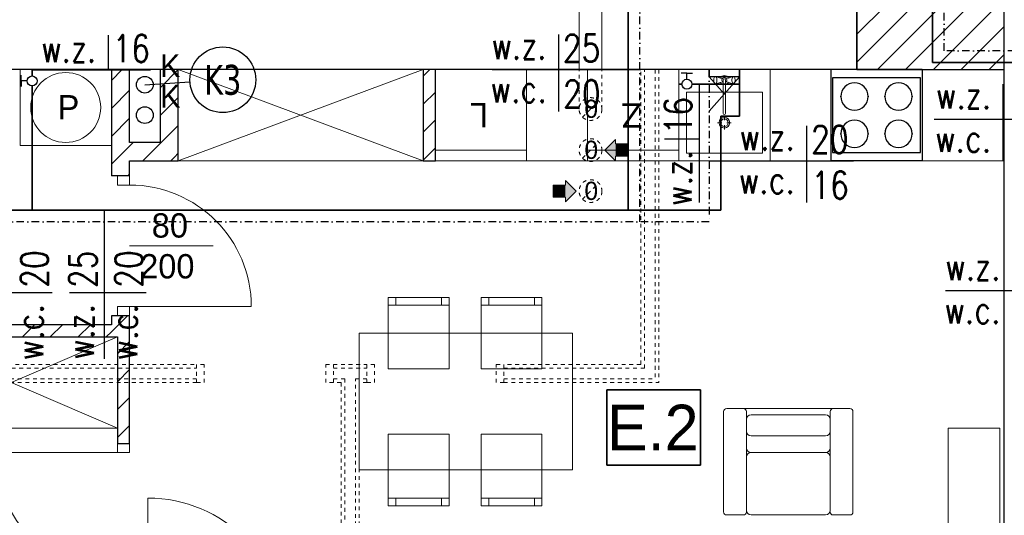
# Model space of a CAD drawing. Extents: x -220312 to -8310, y -91840 to 81907.
# Tile 39 of 128: x -179275 to -172802, y -6879 to -3617. Entities that reach past the tile are written whole.
import ezdxf
from ezdxf.enums import TextEntityAlignment as Align

# ---------------------------------------------------------------- set-up
doc = ezdxf.new("R2010")
doc.units = 0
doc.header["$MEASUREMENT"] = 0
doc.set_wipeout_variables(frame=1)
doc.linetypes.add('DASHDOT', pattern=[1, 0.5, -0.25, 0, -0.25])
doc.linetypes.add('Hidden Line', pattern=[50, 25, -25])
for name, color, linetype in [('#armatura', 7, 'Continuous'), ('#kan_san-op', 34, 'Continuous'), ('BATERIA', 3, 'Continuous'), ('srednice', 3, 'Continuous')]:
    doc.layers.add(name, color=color, linetype=linetype)
for name, color, linetype, lineweight, true_color in [('Arch drzwi_Nr_Pióra__4', 7, 'Continuous', 9, 0x029e21), ('Arch okna_Nr_Pióra__4', 7, 'Continuous', 9, 0x029e21), ('Arch wyposarzenie_Nr_Pióra__9', 7, 'Continuous', 13, 0x3dad99), ('Arch wyposazenie_Nr_Pióra__9', 7, 'Continuous', 13, 0x3dad99)]:
    doc.layers.add(name, color=color, linetype=linetype, lineweight=lineweight, true_color=true_color)
for name, color, linetype, lineweight in [('Arch IS_Nr_Pióra__52', 34, 'Continuous', 25), ('Arch kominy_Nr_Pióra__1', 7, 'Continuous', 25), ('Arch kominy_Nr_Pióra__10', 134, 'Continuous', 18), ('Arch kominy_Nr_Pióra__21', 7, 'Continuous', 9), ('Arch opisy_Nr_Pióra__21', 7, 'Continuous', 9), ('Arch wyposazenie_Nr_Pióra__100', 2, 'Continuous', 25), ('Arch ściany nośne_Nr_Pióra__21', 7, 'Continuous', 9), ('Arch ściany nośne_Nr_Pióra__27', 7, 'Continuous', 30), ('Drzwi ArchiCAD_Nr_Pióra__27', 7, 'Continuous', 30), ('Drzwi ArchiCAD_Nr_Pióra__5', 7, 'Continuous', 13), ('INWENT OPISY_Nr_Pióra__52', 34, 'Continuous', 25), ('INWENT. DRZWI_Nr_Pióra__101', 8, 'Continuous', 13), ('INWENT.ŚCIANY_Nr_Pióra__1', 7, 'Continuous', 25), ('INWENT.ŚCIANY_Nr_Pióra__101', 8, 'Continuous', 13), ('IS_Ciepła_woda', 1, 'DASHDOT', 30), ('PODKŁAD', 252, 'Continuous', 35), ('woda zimna', 5, 'Continuous', 35)]:
    doc.layers.add(name, color=color, linetype=linetype, lineweight=lineweight)
doc.styles.add('GENERATED_STYLE_4', font='txt')
doc.styles.add('GENERATED_STYLE_6', font='txt')
doc.styles.add('GLOWNE', font='verdana.ttf')
doc.styles.add('ROMANS', font='romans.shx', dxfattribs={"width": 0.85, "height": 0.11})
pattern_1 = [(45, (0, 0), (-91.92388, 91.92388), [])]

# ---------------------------------------------------------------- blocks, each defined once
blk = doc.blocks.new('parter')
at = {"layer": 'Arch ściany nośne_Nr_Pióra__21', "linetype": 'Continuous'}
h = blk.add_hatch(dxfattribs=at)
h.set_pattern_fill('Common_Brick', color=252, style=0, pattern_type=2)
h.set_pattern_definition(pattern_1)
h.paths.add_polyline_path([(-173772.4, -3945.1), (-172802.4, -3945.1), (-172802.4, -3525.1), (-173772.4, -3525.1)], flags=0)
h = blk.add_hatch(dxfattribs=at)
h.set_pattern_fill('Common_Brick', color=252, style=0, pattern_type=2)
h.set_pattern_definition(pattern_1)
h.paths.add_polyline_path([(-178552.4, -4425.1), (-178552.4, -3945.1), (-178672.4, -3945.1), (-178672.4, -4545.1)], flags=0)
h = blk.add_hatch(dxfattribs=at)
h.set_pattern_fill('Common_Brick', color=252, style=0, pattern_type=2)
h.set_pattern_definition(pattern_1)
h.paths.add_polyline_path([(-178232.4, -4545.1), (-178232.4, -3945.1), (-178352.4, -3945.1), (-178352.4, -4425.1)], flags=0)
h = blk.add_hatch(dxfattribs=at)
h.set_pattern_fill('Common_Brick', color=252, style=0, pattern_type=2)
h.set_pattern_definition(pattern_1)
h.paths.add_polyline_path([(-176542.4, -4545.1), (-176542.4, -3945.1), (-176622.4, -3945.1), (-176622.4, -4545.1)], flags=0)
h = blk.add_hatch(dxfattribs=at)
h.set_pattern_fill('Common_Brick', color=252, style=0, pattern_type=2)
h.set_pattern_definition(pattern_1)
h.paths.add_polyline_path([(-178672.4, -4545.1), (-178232.4, -4545.1), (-178352.4, -4425.1), (-178552.4, -4425.1)], flags=0)
h = blk.add_hatch(dxfattribs=at)
h.set_pattern_fill('Common_Brick', color=252, style=0, pattern_type=2)
h.set_pattern_definition(pattern_1)
h.paths.add_polyline_path([(-178552.4, -4545.1), (-178672.4, -4545.1), (-178672.4, -4645.1), (-178632.4, -4645.1), (-178552.4, -4645.1)], flags=0)
h = blk.add_hatch(dxfattribs=at)
h.set_pattern_fill('Common_Brick', color=252, style=0, pattern_type=2)
h.set_pattern_definition(pattern_1)
h.paths.add_polyline_path([(-178672.4, -5705.1), (-178552.4, -5705.1), (-178552.4, -5565.1), (-178632.4, -5565.1), (-178672.4, -5565.1)], flags=0)
h = blk.add_hatch(dxfattribs=at)
h.set_pattern_fill('Common_Brick', color=252, style=0, pattern_type=2)
h.set_pattern_definition(pattern_1)
h.paths.add_polyline_path([(-178672.4, -5625.1), (-181422.4, -5625.1), (-181422.4, -5705.1), (-178672.4, -5705.1)], flags=0)
h = blk.add_hatch(dxfattribs=at)
h.set_pattern_fill('Common_Brick', color=252, style=0, pattern_type=2)
h.set_pattern_definition(pattern_1)
h.paths.add_polyline_path([(-178552.4, -5705.1), (-178632.4, -5705.1), (-178632.4, -6405.1), (-178552.4, -6405.1)], flags=0)
at = {"color": 252}
for p, q in [((-175414.8, -6547.6), (-175414.8, -6053.5)), ((-175414.8, -6053.5), (-174799.3, -6053.5)), ((-174799.3, -6053.5), (-174799.3, -6547.6)), ((-174799.3, -6547.6), (-175414.8, -6547.6))]:
    blk.add_line(p, q, dxfattribs=at)
at = {"layer": 'Arch IS_Nr_Pióra__52', "color": 252, "linetype": 'Continuous'}
for centre in [(-178452.4, -4045.1), (-178452.4, -4245.1)]:
    blk.add_circle(centre, 55, dxfattribs=at)
at = {"layer": 'Arch kominy_Nr_Pióra__1', "color": 252, "linetype": 'Continuous'}
for points in [[(-175357.4, -4545.1), (-175427.4, -4475.1), (-175357.4, -4405.1)], [(-175277.4, -4515.1), (-175357.4, -4435.1), (-175277.4, -4435.1)], [(-175357.4, -4515.1), (-175357.4, -4435.1), (-175277.4, -4515.1)], [(-175687.4, -4785.1), (-175767.4, -4705.1), (-175687.4, -4705.1)], [(-175767.4, -4785.1), (-175767.4, -4705.1), (-175687.4, -4785.1)], [(-175687.4, -4815.1), (-175687.4, -4675.1), (-175617.4, -4745.1)]]:
    blk.add_solid(points, dxfattribs=at)
at = {"layer": 'Arch kominy_Nr_Pióra__21', "color": 252, "linetype": 'Continuous'}
for p, q in [((-175597.4, -3945.1), (-175597.4, -3525.1)), ((-175447.4, -3945.1), (-175447.4, -3525.1)), ((-175427.4, -4475.1), (-175357.4, -4405.1)), ((-175357.4, -4435.1), (-175357.4, -4405.1)), ((-175277.4, -4435.1), (-175357.4, -4435.1)), ((-175277.4, -4515.1), (-175277.4, -4435.1)), ((-175357.4, -4545.1), (-175427.4, -4475.1)), ((-175277.4, -4515.1), (-175357.4, -4515.1)), ((-175357.4, -4515.1), (-175357.4, -4545.1)), ((-175767.4, -4705.1), (-175687.4, -4705.1)), ((-175767.4, -4785.1), (-175767.4, -4705.1)), ((-175617.4, -4745.1), (-175687.4, -4675.1)), ((-175687.4, -4705.1), (-175687.4, -4675.1)), ((-175767.4, -4785.1), (-175687.4, -4785.1)), ((-175687.4, -4815.1), (-175617.4, -4745.1)), ((-175687.4, -4785.1), (-175687.4, -4815.1))]:
    blk.add_line(p, q, dxfattribs=at)
at = {"layer": 'Arch kominy_Nr_Pióra__21', "color": 252, "linetype": 'Hidden Line'}
for p, q in [((-175597.4, -4205.1), (-175597.4, -3945.1)), ((-175447.4, -4205.1), (-175447.4, -3945.1)), ((-175575.4, -4258.2), (-175469.3, -4152.1)), ((-175575.4, -4528.2), (-175469.3, -4422.1)), ((-175575.4, -4798.2), (-175469.3, -4692.1))]:
    blk.add_line(p, q, dxfattribs=at)
for centre in [(-175522.4, -4205.1), (-175522.4, -4475.1), (-175522.4, -4745.1)]:
    blk.add_circle(centre, 75, dxfattribs=at)
at = {"layer": 'Arch okna_Nr_Pióra__4', "color": 252, "linetype": 'Continuous'}
blk.add_line((-178002.4, -5105.1), (-178552.4, -5105.1), dxfattribs=at)
at = {"layer": 'Arch opisy_Nr_Pióra__21', "color": 252, "linetype": 'Continuous'}
for p, q in [((-175414.8, -6547.6), (-175414.8, -6053.5)), ((-175414.8, -6053.5), (-174799.3, -6053.5)), ((-174799.3, -6053.5), (-174799.3, -6547.6)), ((-174799.3, -6547.6), (-175414.8, -6547.6))]:
    blk.add_line(p, q, dxfattribs=at)
at = {"layer": 'Arch wyposarzenie_Nr_Pióra__9', "color": 252, "linetype": 'Continuous'}
for p, q in [((-174711.5, -4005.1), (-174712.3, -4011.7)), ((-174712.3, -4011.7), (-174712.3, -4018.6)), ((-174710, -3999.8), (-174711.5, -4005.1)), ((-174707.9, -3996.4), (-174710, -3999.8)), ((-174702.8, -3992.6), (-174707.9, -3996.4)), ((-174700, -3991.1), (-174702.8, -3992.6)), ((-174662.5, -4003.1), (-174700, -3991.1)), ((-174697.2, -3992.6), (-174700, -3991.1)), ((-174694.7, -3996.8), (-174697.2, -3992.6)), ((-174692.9, -4003.1), (-174694.7, -3996.8)), ((-174691.9, -4011), (-174692.9, -4003.1)), ((-174691.9, -4019.3), (-174691.9, -4011)), ((-174622.3, -4003.1), (-174584.8, -3991.1)), ((-174591.9, -4003.1), (-174592.9, -4011)), ((-174592.9, -4011), (-174592.9, -4019.3)), ((-174590.1, -3996.8), (-174591.9, -4003.1)), ((-174587.6, -3992.6), (-174590.1, -3996.8)), ((-174584.8, -3991.1), (-174587.6, -3992.6)), ((-174582, -3992.6), (-174584.8, -3991.1)), ((-174582, -3992.6), (-174576.8, -3996.4)), ((-174574.8, -3999.8), (-174576.8, -3996.4)), ((-174573.2, -4005.1), (-174574.8, -3999.8)), ((-174572.4, -4011.7), (-174573.2, -4005.1)), ((-174572.4, -4018.6), (-174572.4, -4011.7)), ((-174712.3, -4018.6), (-174711.5, -4025.1)), ((-174711.5, -4025.1), (-174710, -4030.5)), ((-174710, -4030.5), (-174707.9, -4033.9)), ((-174702.8, -4037.7), (-174707.9, -4033.9)), ((-174702.8, -4037.7), (-174700, -4039.1)), ((-174662.5, -4027.2), (-174700, -4039.1)), ((-174700, -4039.1), (-174697.2, -4037.7)), ((-174697.2, -4037.7), (-174694.7, -4033.5)), ((-174694.7, -4033.5), (-174692.9, -4027.1)), ((-174692.9, -4027.1), (-174691.9, -4019.3)), ((-174650.3, -4013.8), (-174650.3, -4234)), ((-174634.5, -4234), (-174634.5, -4013.8)), ((-174622.3, -4027.2), (-174584.8, -4039.1)), ((-174592.9, -4019.3), (-174591.9, -4027.1)), ((-174591.9, -4027.1), (-174590.1, -4033.5)), ((-174590.1, -4033.5), (-174587.6, -4037.7)), ((-174587.6, -4037.7), (-174584.8, -4039.1)), ((-174584.8, -4039.1), (-174582, -4037.7)), ((-174582, -4037.7), (-174576.8, -4033.9)), ((-174576.8, -4033.9), (-174574.8, -4030.5)), ((-174574.8, -4030.5), (-174573.2, -4025.1)), ((-174573.2, -4025.1), (-174572.4, -4018.6)), ((-174642.4, -4278.5), (-174642.4, -4249.7)), ((-174659.1, -4295.1), (-174687.9, -4295.1)), ((-174642.4, -4340.6), (-174642.4, -4311.8)), ((-174596.9, -4295.1), (-174625.7, -4295.1))]:
    blk.add_line(p, q, dxfattribs=at)
for centre, radius in [((-178972.4, -4195.1), 230), ((-174642.4, -4295.1), 35), ((-174642.4, -4295.1), 25)]:
    blk.add_circle(centre, radius, dxfattribs=at)
for centre, radius, start, end in [((-174642.4, -4015.1), 30, 27.97653, 152.02347), ((-174642.4, -4015.1), 16.8, 298.05488, 241.94512), ((-174642.4, -4015.1), 8, 10, 170), ((-174642.4, -4015.1), 30, 207.97653, 254.77469), ((-174642.4, -4015.1), 30, 285.22531, 332.02347), ((-174642.4, -4234), 7.88, 180, 0)]:
    blk.add_arc(centre, radius, start, end, dxfattribs=at)
at = {"layer": 'Arch wyposazenie_Nr_Pióra__100', "color": 252, "linetype": 'Continuous'}
for p, q in [((-173942.4, -3945.1), (-173942.4, -4545.1)), ((-173342.4, -3945.1), (-173942.4, -3945.1)), ((-173342.4, -3945.1), (-173342.4, -4545.1)), ((-173932.4, -4000.1), (-173932.4, -4490.1)), ((-173352.4, -4000.1), (-173932.4, -4000.1)), ((-173352.4, -4490.1), (-173352.4, -4000.1)), ((-173932.4, -4490.1), (-173352.4, -4490.1)), ((-173342.4, -4545.1), (-173942.4, -4545.1))]:
    blk.add_line(p, q, dxfattribs=at)
for centre, start, end in [((-173787.4, -4122.6), 0, 180), ((-173497.4, -4122.6), 0, 180), ((-173787.4, -4122.6), 180, 0), ((-173497.4, -4122.6), 180, 0), ((-173787.4, -4367.6), 0, 180), ((-173497.4, -4367.6), 0, 180), ((-173787.4, -4367.6), 180, 0), ((-173497.4, -4367.6), 180, 0)]:
    blk.add_arc(centre, 90, start, end, dxfattribs=at)
for p in [(-173877.4, -4122.6), (-173697.4, -4122.6), (-173587.4, -4122.6), (-173407.4, -4122.6), (-173877.4, -4367.6), (-173697.4, -4367.6), (-173587.4, -4367.6), (-173407.4, -4367.6)]:
    blk.add_point(p, dxfattribs=at)
at = {"layer": 'Arch wyposazenie_Nr_Pióra__9', "color": 252, "linetype": 'Continuous'}
for p, q in [((-179272.4, -3945.1), (-179272.4, -4445.1)), ((-178672.4, -3945.1), (-179272.4, -3945.1)), ((-178672.4, -4445.1), (-178672.4, -3945.1)), ((-176622.4, -4545.1), (-178232.4, -3945.1)), ((-178232.4, -4545.1), (-176622.4, -3945.1)), ((-176542.4, -3945.1), (-176542.4, -4545.1)), ((-175942.4, -3945.1), (-176542.4, -3945.1)), ((-175942.4, -4545.1), (-175942.4, -3945.1)), ((-175542.4, -4545.1), (-175542.4, -3945.1)), ((-175542.4, -3945.1), (-174942.4, -3945.1)), ((-174942.4, -4545.1), (-174942.4, -3945.1)), ((-174942.4, -3945.1), (-174942.4, -4545.1)), ((-174942.4, -3945.1), (-174342.4, -3945.1)), ((-174342.4, -4545.1), (-174342.4, -3945.1)), ((-174942.4, -3995.1), (-174942.4, -4495.1)), ((-174892.4, -4095.1), (-174392.4, -4095.1)), ((-174892.4, -4495.1), (-174892.4, -4095.1)), ((-174392.4, -4095.1), (-174392.4, -4495.1)), ((-179272.4, -4445.1), (-178672.4, -4445.1)), ((-176542.4, -4475.1), (-175942.4, -4475.1)), ((-174942.4, -4475.1), (-175542.4, -4475.1)), ((-174392.4, -4495.1), (-174892.4, -4495.1)), ((-178232.4, -4545.1), (-176622.4, -4545.1)), ((-176542.4, -4545.1), (-175942.4, -4545.1)), ((-176542.4, -4545.1), (-172802.4, -4545.1)), ((-174942.4, -4545.1), (-175542.4, -4545.1)), ((-174942.4, -4545.1), (-174342.4, -4545.1)), ((-176852.4, -5445.1), (-176452.4, -5445.1)), ((-176852.4, -5915.1), (-176852.4, -5445.1)), ((-176452.4, -5495.1), (-176852.4, -5495.1)), ((-176802.4, -5495.1), (-176802.4, -5445.1)), ((-176502.4, -5495.1), (-176502.4, -5445.1)), ((-176452.4, -5445.1), (-176452.4, -5915.1)), ((-176241.5, -5915.1), (-176241.5, -5445.1)), ((-176241.5, -5445.1), (-175841.5, -5445.1)), ((-175841.5, -5495.1), (-176241.5, -5495.1)), ((-176191.5, -5495.1), (-176191.5, -5445.1)), ((-175891.5, -5495.1), (-175891.5, -5445.1)), ((-175841.5, -5445.1), (-175841.5, -5915.1)), ((-177042.4, -5680.1), (-175641.5, -5680.1)), ((-177042.4, -6580.1), (-177042.4, -5680.1)), ((-175641.5, -5680.1), (-175641.5, -6580.1)), ((-180027.4, -6305.1), (-178632.4, -5705.1)), ((-178632.4, -6305.1), (-180027.4, -5705.1)), ((-176452.4, -5915.1), (-176852.4, -5915.1)), ((-175841.5, -5915.1), (-176241.5, -5915.1)), ((-174647.4, -6856.3), (-174647.4, -6196.3)), ((-174627.4, -6176.3), (-174517.4, -6176.3)), ((-174517.4, -6176.3), (-173927.4, -6176.3)), ((-174497.4, -6196.3), (-174497.4, -6856.3)), ((-173947.4, -6196.3), (-173947.4, -6246.3)), ((-173817.4, -6176.3), (-173927.4, -6176.3)), ((-173797.4, -6856.3), (-173797.4, -6196.3)), ((-174497.4, -6246.3), (-174497.4, -6435)), ((-173977.4, -6216.3), (-174467.4, -6216.3)), ((-173947.4, -6435), (-173947.4, -6246.3)), ((-173947.4, -6246.3), (-173947.4, -6435)), ((-180027.4, -6305.1), (-178632.4, -6305.1)), ((-173172.4, -9305.1), (-173172.4, -6305.1)), ((-173172.4, -6305.1), (-172832.4, -6305.1)), ((-172832.4, -6305.1), (-172832.4, -9305.1)), ((-176452.4, -6345.1), (-176852.4, -6345.1)), ((-176852.4, -6345.1), (-176852.4, -6815.1)), ((-176452.4, -6815.1), (-176452.4, -6345.1)), ((-176241.5, -6345.1), (-176241.5, -6815.1)), ((-175841.5, -6345.1), (-176241.5, -6345.1)), ((-175841.5, -6815.1), (-175841.5, -6345.1)), ((-174467.4, -6356.3), (-173977.4, -6356.3)), ((-174467.4, -6465), (-173977.4, -6465)), ((-174467.4, -6465), (-173977.4, -6465)), ((-173947.4, -6435), (-173947.4, -6495)), ((-173947.4, -6435), (-173947.4, -6495)), ((-174497.4, -6846.3), (-174497.4, -6495)), ((-173947.4, -6846.3), (-173947.4, -6495)), ((-173947.4, -6495), (-173947.4, -6846.3)), ((-175641.5, -6580.1), (-177042.4, -6580.1)), ((-176452.4, -6765.1), (-176852.4, -6765.1)), ((-176802.4, -6765.1), (-176802.4, -6815.1)), ((-176502.4, -6765.1), (-176502.4, -6815.1)), ((-175841.5, -6765.1), (-176241.5, -6765.1)), ((-176191.5, -6765.1), (-176191.5, -6815.1)), ((-175891.5, -6765.1), (-175891.5, -6815.1)), ((-176852.4, -6815.1), (-176452.4, -6815.1)), ((-176241.5, -6815.1), (-175841.5, -6815.1)), ((-174517.4, -6876.3), (-174627.4, -6876.3)), ((-173977.4, -6876.3), (-174467.4, -6876.3)), ((-173927.4, -6876.3), (-173817.4, -6876.3))]:
    blk.add_line(p, q, dxfattribs=at)
for centre, radius, start, end in [((-174627.4, -6196.3), 20, 90, 180), ((-174517.4, -6196.3), 20, 0, 90), ((-173927.4, -6196.3), 20, 90, 180), ((-173817.4, -6196.3), 20, 0, 90), ((-174467.4, -6246.3), 30, 90, 180), ((-173977.4, -6246.3), 30, 0, 90), ((-174467.4, -6326.3), 30, 180, 270), ((-173977.4, -6326.3), 30, 270, 0), ((-174467.4, -6435), 30, 180, 270), ((-174467.4, -6495), 30, 90, 180), ((-173977.4, -6435), 30, 270, 0), ((-173977.4, -6495), 30, 0, 90), ((-174627.4, -6856.3), 20, 180, 270), ((-174517.4, -6856.3), 20, 270, 0), ((-174467.4, -6846.3), 30, 180, 270), ((-173977.4, -6846.3), 30, 270, 0), ((-173927.4, -6856.3), 20, 180, 270), ((-173817.4, -6856.3), 20, 270, 0)]:
    blk.add_arc(centre, radius, start, end, dxfattribs=at)
at = {"layer": 'Arch ściany nośne_Nr_Pióra__27', "color": 252, "linetype": 'Continuous'}
for p, q in [((-173772.4, -3525.1), (-173772.4, -3945.1)), ((-172802.4, -3945.1), (-172802.4, -3525.1)), ((-178672.4, -3945.1), (-178672.4, -4545.1)), ((-178552.4, -3945.1), (-178672.4, -3945.1)), ((-178552.4, -4425.1), (-178552.4, -3945.1)), ((-178352.4, -3945.1), (-178352.4, -4425.1)), ((-178232.4, -3945.1), (-178352.4, -3945.1)), ((-178232.4, -4545.1), (-178232.4, -3945.1)), ((-176622.4, -3945.1), (-176622.4, -4545.1)), ((-176542.4, -3945.1), (-176622.4, -3945.1)), ((-176542.4, -4545.1), (-176542.4, -3945.1)), ((-173772.4, -3945.1), (-172802.4, -3945.1)), ((-178352.4, -4425.1), (-178552.4, -4425.1)), ((-178672.4, -4545.1), (-178672.4, -4645.1)), ((-178552.4, -4545.1), (-178232.4, -4545.1)), ((-178552.4, -4645.1), (-178552.4, -4545.1)), ((-176622.4, -4545.1), (-176542.4, -4545.1)), ((-178632.4, -4645.1), (-178672.4, -4645.1)), ((-178552.4, -4645.1), (-178632.4, -4645.1)), ((-178672.4, -5565.1), (-178672.4, -5625.1)), ((-178632.4, -5565.1), (-178672.4, -5565.1)), ((-178552.4, -5565.1), (-178632.4, -5565.1)), ((-178552.4, -5705.1), (-178552.4, -5565.1)), ((-178672.4, -5625.1), (-181422.4, -5625.1)), ((-181422.4, -5705.1), (-178672.4, -5705.1)), ((-178672.4, -5705.1), (-178632.4, -5705.1)), ((-178632.4, -5705.1), (-178632.4, -6405.1)), ((-178552.4, -6405.1), (-178552.4, -5705.1)), ((-178632.4, -6405.1), (-178552.4, -6405.1))]:
    blk.add_line(p, q, dxfattribs=at)
at = {"layer": 'Drzwi ArchiCAD_Nr_Pióra__27', "color": 252, "linetype": 'Continuous'}
for p, q in [((-178552.4, -4645.1), (-178632.4, -4645.1)), ((-178552.4, -5565.1), (-178632.4, -5565.1)), ((-178632.4, -6405.1), (-178552.4, -6405.1))]:
    blk.add_line(p, q, dxfattribs=at)
at = {"layer": 'Drzwi ArchiCAD_Nr_Pióra__5', "color": 252, "linetype": 'Continuous'}
for p, q in [((-178552.4, -4645.1), (-178632.4, -4645.1)), ((-178632.4, -4645.1), (-178632.4, -4705.1)), ((-178552.4, -4705.1), (-178552.4, -4645.1)), ((-178632.4, -4705.1), (-178552.4, -4705.1)), ((-178632.4, -5505.1), (-178632.4, -5565.1)), ((-178552.4, -5505.1), (-178632.4, -5505.1)), ((-178632.4, -5565.1), (-178552.4, -5565.1)), ((-178552.4, -5505.1), (-177752.4, -5505.1)), ((-178552.4, -5565.1), (-178552.4, -5505.1)), ((-178552.4, -6405.1), (-178632.4, -6405.1)), ((-178632.4, -6405.1), (-178632.4, -6465.1)), ((-178552.4, -6465.1), (-178552.4, -6405.1)), ((-178632.4, -6465.1), (-179432.4, -6465.1)), ((-178632.4, -6465.1), (-178552.4, -6465.1)), ((-178432.4, -7665.1), (-178432.4, -6765.1))]:
    blk.add_line(p, q, dxfattribs=at)
for centre, radius, start, end in [((-178552.4, -5505.1), 800, 0, 90), ((-178632.4, -6465.1), 800, 180, 270), ((-178432.4, -7665.1), 900, 0, 90)]:
    blk.add_arc(centre, radius, start, end, dxfattribs=at)
at = {"layer": 'INWENT. DRZWI_Nr_Pióra__101', "color": 252, "linetype": 'Hidden Line'}
for p, q in [((-178062.4, -5885.1), (-178112.4, -5885.1)), ((-178062.4, -6005.1), (-178062.4, -5885.1)), ((-177262.4, -5885.1), (-177212.4, -5885.1)), ((-177262.4, -6005.1), (-177262.4, -5885.1)), ((-176942.4, -5885.1), (-176992.4, -5885.1)), ((-176942.4, -6005.1), (-176942.4, -5885.1)), ((-176142.4, -5885.1), (-176092.4, -5885.1)), ((-176142.4, -6005.1), (-176142.4, -5885.1)), ((-178112.4, -6005.1), (-178062.4, -6005.1)), ((-177212.4, -6005.1), (-177262.4, -6005.1)), ((-176992.4, -6005.1), (-176942.4, -6005.1)), ((-176092.4, -6005.1), (-176142.4, -6005.1))]:
    blk.add_line(p, q, dxfattribs=at)
at = {"layer": 'INWENT.ŚCIANY_Nr_Pióra__1', "color": 252, "linetype": 'Continuous'}
for p, q in [((-173772.4, -3945.1), (-173772.4, -3525.1)), ((-172802.4, -3945.1), (-172802.4, -3525.1)), ((-173772.4, -3945.1), (-179822.4, -3945.1)), ((-172802.4, -9595.1), (-172802.4, -3945.1))]:
    blk.add_line(p, q, dxfattribs=at)
at = {"layer": 'INWENT.ŚCIANY_Nr_Pióra__101', "color": 252, "linetype": 'Hidden Line'}
for p, q in [((-175192.4, -5885.1), (-175192.4, -3945.1)), ((-175167.4, -5910.1), (-175167.4, -3945.1)), ((-175097.4, -3945.1), (-175097.4, -5980.1)), ((-175072.4, -3945.1), (-175072.4, -6005.1)), ((-179452.4, -5885.1), (-178112.4, -5885.1)), ((-178112.4, -5885.1), (-178112.4, -6005.1)), ((-177212.4, -6005.1), (-177212.4, -5885.1)), ((-177212.4, -5885.1), (-176992.4, -5885.1)), ((-176992.4, -5885.1), (-176992.4, -6005.1)), ((-176092.4, -5885.1), (-176092.4, -6005.1)), ((-175192.4, -5885.1), (-176092.4, -5885.1)), ((-179477.4, -5910.1), (-178112.4, -5910.1)), ((-177212.4, -5910.1), (-176992.4, -5910.1)), ((-175167.4, -5910.1), (-176092.4, -5910.1)), ((-178112.4, -6005.1), (-179572.4, -6005.1)), ((-178112.4, -5980.1), (-179547.4, -5980.1)), ((-177137.4, -5980.1), (-177212.4, -5980.1)), ((-177162.4, -6005.1), (-177212.4, -6005.1)), ((-177162.4, -6005.1), (-177162.4, -9595.1)), ((-177137.4, -5980.1), (-177137.4, -9595.1)), ((-176992.4, -5980.1), (-177067.4, -5980.1)), ((-177067.4, -9595.1), (-177067.4, -5980.1)), ((-176992.4, -6005.1), (-177042.4, -6005.1)), ((-177042.4, -9595.1), (-177042.4, -6005.1)), ((-176092.4, -5980.1), (-175097.4, -5980.1)), ((-176092.4, -6005.1), (-175072.4, -6005.1))]:
    blk.add_line(p, q, dxfattribs=at)
at = {"layer": 'Arch drzwi_Nr_Pióra__4', "color": 252, "linetype": 'Continuous', "style": 'GENERATED_STYLE_6'}
for s, p in [('80', (-178406.9, -5051)), ('200', (-178483.1, -5319.7))]:
    blk.add_text(s, height=160, dxfattribs=at).set_placement(p)
at = {"layer": 'Arch kominy_Nr_Pióra__10', "color": 252, "linetype": 'Continuous', "style": 'GENERATED_STYLE_6'}
for p in [(-175562.4, -4263.3), (-175562.4, -4533.3), (-175562.4, -4803.3)]:
    blk.add_text('0', height=120, dxfattribs=at).set_placement(p)
at = {"layer": 'Arch opisy_Nr_Pióra__21', "color": 252, "linetype": 'Continuous', "style": 'GENERATED_STYLE_4'}
blk.add_text('E.2', height=300, dxfattribs=at).set_placement((-175414.2, -6450.6))
at = {"layer": 'Arch wyposazenie_Nr_Pióra__9', "color": 252, "linetype": 'Continuous', "style": 'GENERATED_STYLE_6'}
blk.add_text('P', height=160, dxfattribs=at).set_placement((-179025.7, -4273.4))
for s, p in [('L', (-176196.7, -4165.5)), ('Z', (-175189, -4166.9))]:
    blk.add_text(s, height=160, rotation=180, dxfattribs=at).set_placement(p)
at = {"layer": 'INWENT OPISY_Nr_Pióra__52', "color": 252, "linetype": 'Continuous', "style": 'GENERATED_STYLE_6'}
for p in [(-178352.4, -3995), (-178352.4, -4195)]:
    blk.add_text('K', height=150, dxfattribs=at).set_placement(p)
blk = doc.blocks.new('123')
at = {"layer": 'BATERIA'}
for p, q in [((3328807.82, 5990842.9), (3328807.82, 5990847.57)), ((3328827.82, 5990842.9), (3328827.82, 5990847.57)), ((3328827.82, 5990842.9), (3328807.82, 5990820.42)), ((3328807.82, 5990842.9), (3328817.82, 5990831.66)), ((3328827.82, 5990842.9), (3328807.82, 5990842.9))]:
    blk.add_line(p, q, dxfattribs=at)
blk = doc.blocks.new('zawór')
at = {"layer": '#armatura', "color": 6}
for p, q in [((35456.52, -2395.35), (35452.78, -2395.35)), ((35456.52, -2399.32), (35456.52, -2395.35)), ((35456.52, -2395.35), (35460.27, -2395.35))]:
    blk.add_line(p, q, dxfattribs=at)
blk.add_circle((35456.52, -2402.6), 3.28, dxfattribs=at)

msp = doc.modelspace()

# ---------------------------------------------------------------- linework, layer by layer
at = {"layer": '#kan_san-op', "color": 7}
msp.add_line((-178452.4, -4045.1), (-178155.6, -4026.2), dxfattribs=at)
at = {"layer": '#kan_san-op', "lineweight": 30}
msp.add_circle((-178452.4, -4045.1), 55, dxfattribs=at)
at = {"layer": '#kan_san-op', "color": 7, "extrusion": (0, 0, -1)}
msp.add_ellipse((-177939.8, -4012.5), major_axis=(-152.9, -152.9), ratio=1, start_param=3.926991, end_param=10.210176, dxfattribs=at)
at = {"layer": 'IS_Ciepła_woda', "ltscale": 100}
for p, q in [((-175197.9, -4948), (-175198, -2950.3)), ((-173198.1, -3822.1), (-173198.1, -3430.9)), ((-172329.6, -3822.1), (-173198.1, -3822.1)), ((-174742.4, -3947.3), (-174742.4, -4948)), ((-174742.4, -4948), (-180908.8, -4948))]:
    msp.add_line(p, q, dxfattribs=at)
at = {"layer": 'srednice', "color": 7}
for p, q in [((-178694, -3718.2), (-178694, -3948)), ((-175733.8, -3715.4), (-175733.8, -4220.6)), ((-179193.3, -3948.3), (-178414.3, -3948)), ((-176169.8, -3945.1), (-175192.4, -3945.1)), ((-174805.5, -4820.9), (-174805.8, -4041.9)), ((-172811.5, -4041.5), (-172811.5, -4546.7)), ((-173263.2, -4271.2), (-172329.6, -4271.2)), ((-174102.3, -4315.4), (-174102.3, -4820.6)), ((-175035.6, -4401.6), (-174805.8, -4401.6)), ((-174742.4, -4545.1), (-173793.2, -4545.1)), ((-178718.1, -5848.4), (-178718.1, -4870.9)), ((-179567.6, -5412.3), (-179062.4, -5412.3)), ((-178947.9, -5412.3), (-178442.7, -5412.3)), ((-173189.7, -5399), (-172104.5, -5399))]:
    msp.add_line(p, q, dxfattribs=at)
at = {"layer": 'woda zimna', "color": 5}
for p, q in [((-175274.9, -4870.9), (-175275.1, -3027.3)), ((-173275.1, -3899.2), (-173275.2, -3508)), ((-179193.3, -3987.4), (-179193.3, -3945.1)), ((-174542.4, -3947.3), (-174542.4, -4251)), ((-172406.7, -3899.1), (-173275.1, -3899.2)), ((-179193.3, -4052.9), (-179193.3, -4870.9)), ((-174943.4, -4041.9), (-174921.4, -4041.9)), ((-174855.9, -4041.9), (-174542.4, -4041.9)), ((-174665.4, -4251), (-174542.4, -4251)), ((-174665.4, -4251), (-174665.4, -4870.9)), ((-174665.4, -4870.9), (-180985.9, -4870.9))]:
    msp.add_line(p, q, dxfattribs=at)

# ---------------------------------------------------------------- block references
at = {"layer": 'BATERIA', "xscale": 10, "yscale": 10, "zscale": 10, "rotation": 0.00840585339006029}
msp.add_blockref('123', (-33454031.1, -59917306.1), dxfattribs=at)
at = {"layer": 'PODKŁAD'}
msp.add_blockref('parter', (0, 0), dxfattribs=at)
at = {"layer": 'woda zimna', "color": 5, "linetype": 'Continuous', "xscale": 10, "yscale": 10, "zscale": 10}
for p, rotation in [((-203219.3, -358585.4), 89.99999506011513), ((-529453.9, 19984.1), 359.9999950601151)]:
    msp.add_blockref('zawór', p, dxfattribs=dict(at, rotation=rotation))

# ---------------------------------------------------------------- texts
at = {"layer": '#kan_san-op', "color": 7, "style": 'GLOWNE', "width": 0.7}
msp.add_text('K3', height=196.36, dxfattribs=at).set_placement((-177939.8, -4012.5), align=Align.MIDDLE_CENTER)
at = {"layer": 'srednice', "color": 3, "style": 'ROMANS', "width": 0.8}
for s, rotation, p in [('16', 360, (-178664.8, -3897.3)), ('w.z.', 360, (-179135.2, -3895.9)), ('16', 90, (-174856.5, -4372.5)), ('w.z.', 90, (-174857.9, -4842.9)), ('20', 90, (-179087.8, -5381.2)), ('25', 90, (-178768.8, -5383.2)), ('20', 90, (-178468.1, -5381.2)), ('w.c.', 90, (-179121.5, -5859.4)), ('w.z.', 90, (-178787, -5853.6)), ('w.c.', 90, (-178501.8, -5859.4))]:
    msp.add_text(s, height=180, rotation=rotation, dxfattribs=at).set_placement(p)
for s, p in [('w.z.', (-176175, -3876.3)), ('25', (-175704.7, -3894.5)), ('20', (-175702.7, -4195.2)), ('w.c.', (-176180.8, -4161.5)), ('w.z.', (-173252.8, -4202.4)), ('20', (-174073.1, -4494.5)), ('w.z.', (-174543.5, -4476.3)), ('w.c.', (-173258.6, -4487.6)), ('w.c.', (-174549.3, -4761.5)), ('16', (-174071.2, -4795.2)), ('w.z.', (-173191.5, -5330.1)), ('w.c.', (-173197.3, -5615.3))]:
    msp.add_text(s, height=180, dxfattribs=at).set_placement(p)

# ---------------------------------------------------------------- next in the draw order: wipeouts: each hides what was drawn before it
at = {"ltscale": 10}
msp.add_wipeout([(-200770.3, 11108.9), (-198285.2, 10498.9), (-198285.2, -17981.1), (-159380.3, -17981.1), (-158770.3, -18591.1), (-200770.3, -18591.1)], dxfattribs=at).dxf.layer = '#kan_san-op'

doc.saveas('drawing.dxf')
